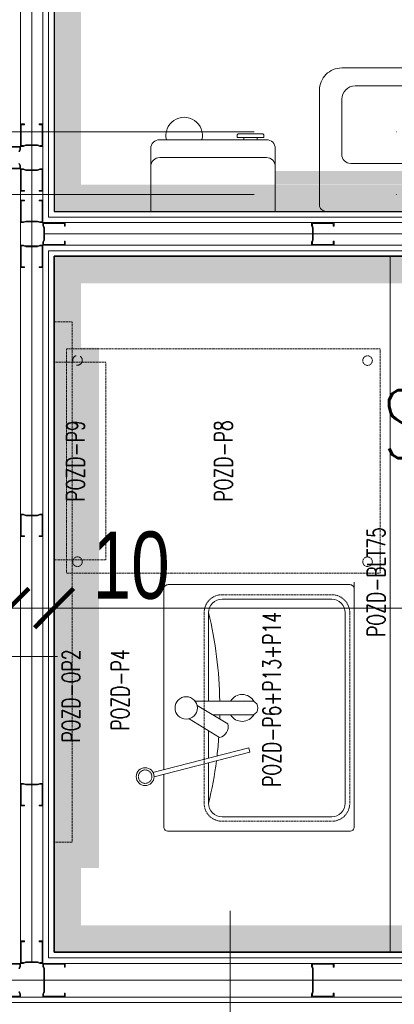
# Model space of a CAD drawing. Header units: millimetres. Extents: x -13532 to 2392, y -5241 to 5322.
# Tile 199 of 256: x -10729 to -10645, y 2017 to 2237. Entities that reach past the tile are written whole.
import ezdxf

# ---------------------------------------------------------------- set-up
doc = ezdxf.new("R2010")
doc.units = ezdxf.units.MM
for name, pattern in [('DASHED', [19.05, 12.7, -6.35]), ('DASHED2', [0.375, 0.25, -0.125]), ('DGN_STYLE_2', [30.2, 18.12, -12.08]), ('KRESKAKROPKA2', [12.7, 6.35, -3.175, 0, -3.175])]:
    doc.linetypes.add(name, pattern=pattern)
doc.layers.get('Defpoints').update_dxf_attribs({"true_color": 0xdae6d4})
for name, color, linetype, lineweight in [('- AGP-1_OPISY', 7, 'Continuous', 9), ('cz-gr', 122, 'Continuous', 30), ('cz-sr', 150, 'Continuous', 15), ('GK - ŚRODEK - AGP1', 32, 'Continuous', 5)]:
    doc.layers.add(name, color=color, linetype=linetype, lineweight=lineweight)
for name, color, linetype, lineweight, true_color in [('a___wymiary', 7, 'Continuous', 5, 0x666666), ('batting - AGP1', 7, 'Continuous', 5, 0xadadad), ('daszed - 60x120', 7, 'Continuous', 9, 0x2cb34e), ('daszed - BLACHA STALOWA', 7, 'Continuous', 15, 0xe9aee3), ('daszed - ściana z grafiką', 7, 'Continuous', 20, 0xc5a9ee), ('LUSTRO BEZ - AGP1', 7, 'Continuous', 5, 0x32a3ff), ('LUSTRO Z - AGP1', 7, 'Continuous', 5, 0xff8432), ('Meble - AGP1', 7, 'Continuous', 15, 0x999999), ('MEBLE PKN', 7, 'Continuous', 9, 0xa0a0a0), ('OPIS - AGP1', 7, 'Continuous', 0, 0x7f7f7f), ('OSI', 7, 'KRESKAKROPKA2', 5, 0x7f7f7f), ('profil - AGP1', 7, 'Continuous', 5, 0x3f3f3f), ('WYMIARY - AGP1', 7, 'Continuous', 5, 0x716d5a), ('Wyposazenie Wew - Urzadzenia Sanitarne', 7, 'Continuous', 9, 0xa0a0a0)]:
    doc.layers.add(name, color=color, linetype=linetype, lineweight=lineweight, true_color=true_color)
doc.styles.add('ARIAL NARROW', font='ARIALN.TTF', dxfattribs={"width": 0.9})
doc.styles.add('JACEK_07', font='simplex.shx', dxfattribs={"width": 0.7})
doc.styles.add('style1', font='simplex.shx', dxfattribs={"width": 0.6})
doc.linetypes.add('BATTING', pattern='A,0.0001,-0.1,[134,ltypeshp.shx,S=0.1,R=0,X=-0.1,Y=0],-0.2,[134,ltypeshp.shx,S=0.1,R=180,X=0.1,Y=0],-0.1', length=0.4001)
doc.dimstyles.new('wymiary agp1', dxfattribs={"dimtxt": 15, "dimasz": 5, "dimexe": 5, "dimexo": 5, "dimgap": 1.8, "dimtad": 1, "dimdec": 3, "dimrnd": 0.5, "dimdsep": 46, "dimtxsty": 'ARIAL NARROW', "dimblk": 'znacznik', "dimcen": 1.5, "dimse1": 1, "dimse2": 1, "dimclrd": 256, "dimclre": 256, "dimazin": 0, "dimtfac": 1, "dimtdec": 3, "dimtmove": 1, "dimatfit": 3, "dimldrblk": 'znacznik', "dimfxl": 1000, "dimfxlon": 1, "dimlwd": -1, "dimarcsym": 0})

# ---------------------------------------------------------------- blocks, each defined once
blk = doc.blocks.new('*U770')
at = {"layer": 'Meble - AGP1', "linetype": 'DASHED', "ltscale": 0.25}
blk.add_line((0, -67), (-2, -67), dxfattribs=at)
at = {"layer": 'Meble - AGP1'}
blk.add_lwpolyline([(-82.5, 0), (72.64, 0), (72.64, -75), (-82.5, -75)], close=True, dxfattribs=at)
at = {"layer": 'Meble - AGP1', "linetype": 'DASHED2', "ltscale": 0.1}
for points in [[(58, -4), (-58, -4), (-58, 0), (58, 0)], [(49, 0), (5, 0), (5, -11.53), (49, -11.53)]]:
    blk.add_lwpolyline(points, close=True, dxfattribs=at)
blk.add_lwpolyline([(52, -72.8), (2, -72.8), (2, -2.8), (52, -2.8), (52, -72.8)], dxfattribs=at)
at = {"layer": 'Meble - AGP1'}
for points in [[(-43.38, -22.33), (-37.91, -43.7), (-36.94, -43.45), (-42.41, -22.08)], [(-33.13, -34.5), (-39.23, -34.5)]]:
    blk.add_lwpolyline(points, dxfattribs=at)
for points in [[(-41.79, -24.5), (-1.56, -24.5, -0.414214), (-0.56, -25.5), (-0.56, -66, -0.414214), (-1.56, -67), (-54.56, -67, -0.414214), (-55.56, -66), (-55.56, -25.5, -0.414214), (-54.56, -24.5), (-42.82, -24.5)], [(-27.49, -31.93), (-31.63, -38.78, -0.428571), (-34.63, -36.96), (-30.48, -30.12)], [(-26.56, -31.5), (-26.56, -44.5, -0.666667), (-29.56, -44.5), (-29.56, -35.35)], [(-40.26, -34.5), (-49.31, -34.5, 0.414214), (-52.31, -37.5), (-52.31, -62, 0.414214), (-49.31, -65), (-6.81, -65, 0.414214), (-3.81, -62), (-3.81, -37.5)], [(-3.81, -37.5, 0.414214), (-6.81, -34.5), (-26.56, -34.5)]]:
    blk.add_lwpolyline(points, format="xyb", dxfattribs=at)
at = {"layer": 'Meble - AGP1', "linetype": 'DASHED2', "ltscale": 0.1}
blk.add_lwpolyline([(-2.81, -37.5, 0.414214), (-6.81, -33.5), (-49.31, -33.5, 0.414214), (-53.31, -37.5), (-53.31, -62, 0.414214), (-49.31, -66), (-6.81, -66, 0.414214), (-2.81, -62)], format="xyb", close=True, dxfattribs=at)
for centre, radius in [((4.55, -5.22), 1.07), ((-43.37, -20.33), 1.5), ((4.55, -69.98), 1.07), ((49.39, -69.98), 1.07)]:
    blk.add_circle(centre, radius, dxfattribs=at)
at = {"layer": 'Meble - AGP1', "linetype": 'DASHED', "ltscale": 0.15}
blk.add_circle((49.45, -5.22), 1.07, dxfattribs=at)
at = {"layer": 'Meble - AGP1'}
for centre, radius in [((-43.37, -20.33), 2), ((-28.06, -29.5), 2.5)]:
    blk.add_circle(centre, radius, dxfattribs=at)
for centre, radius, start, end in [((-28.06, 54.56), 91.56, 256.5803, 262.6211), ((-28.06, 54.56), 91.56, 270.9387, 283.4197), ((-28.06, 54.56), 91.56, 263.2931, 265.958), ((-28.06, 54.56), 91.56, 268.4486, 269.0602), ((-28.06, -42), 3, 120.0259, 241.3754), ((-28.06, -42), 3, 298.6246, 60)]:
    blk.add_arc(centre, radius, start, end, dxfattribs=at)
at = {"layer": 'Meble - AGP1', "char_height": 4, "style": 'JACEK_07'}
for s, insert, width, attachment_point in [('\\pxqr;POZD-OP2', (-15.02, -1.77), 41.1867, 3), ('\\pxqc;POZD-P9', (52, -2.8), 50, 3), ('\\pxqr;POZD-P4', (-15.02, -12.73), 41.1867, 3), ('POZD-P8', (27, -37.8), 50, 5), ('POZD-P6+P13+P14', (-6.67, -46.62), 41.1867, 3), ('\\pxqc;POZD-BLT75', (20, -69.91), 40, 3)]:
    blk.add_mtext(s, dxfattribs=dict(at, insert=insert, width=width, attachment_point=attachment_point))
blk = doc.blocks.new('ROCA Dama-N Compacto A327785..0')
at = {"layer": 'Meble - AGP1'}
for p, q in [((0, -2.29), (0, -8.71)), ((3.21, -5.5), (-3.21, -5.5)), ((-23, -10.7), (23, -10.7)), ((-25, -25), (-25, -12.7)), ((25, -12.7), (25, -25)), ((0, -22.84), (0, -13.17)), ((-4.83, -18.01), (4.83, -18.01)), ((22, -28), (-22, -28))]:
    blk.add_line(p, q, dxfattribs=at)
blk.add_lwpolyline([(-30, -1.5, -0.414214), (-28.5, 0), (28.5, 0, -0.414214), (30, -1.5), (30, -27, -0.414214), (25, -32), (-25, -32, -0.414214), (-30, -27), (-30, -1.5)], format="xyb", dxfattribs=at)
for centre, radius in [((0, -5.5), 1.75), ((0, -18.01), 3.65), ((0, -18.01), 2.25)]:
    blk.add_circle(centre, radius, dxfattribs=at)
for centre, radius, start, end in [((-23, -12.7), 2, 90, 180), ((23, -12.7), 2, 0, 90), ((-22, -25), 3, 180, 270), ((22, -25), 3, 270, 0)]:
    blk.add_arc(centre, radius, start, end, dxfattribs=at)
blk = doc.blocks.new('E88-TOP')
at = {"layer": 'Meble - AGP1'}
for p, q in [((0, 0), (278, 0)), ((0, 0), (0, -140)), ((278, 0), (278, -140)), ((20, -120), (258, -120)), ((258, -160), (20, -160))]:
    blk.add_line(p, q, dxfattribs=at)
for points in [[(222.6, -165), (192.6, -165), (192.6, -169, 0.414214), (196.6, -173, 0), (222.6, -173, 3.979577)], [(222.6, -165), (252.6, -165), (252.6, -169, -0.414214), (248.6, -173, 0), (222.6, -173, -3.979577)]]:
    blk.add_lwpolyline(points, format="xyb", dxfattribs=at)
blk.add_lwpolyline([(207.6, -165), (237.6, -165), (237.6, -160), (207.6, -160)], close=True, dxfattribs=at)
for centre, radius, start, end in [((20, -100), 20, 180, 270), ((258, -100), 20, 270, 0), ((20, -140), 20, 180, 270), ((258, -140), 20, 270, 0), ((74.5, -169.2), 40.8, 166.9264, 13.0736)]:
    blk.add_arc(centre, radius, start, end, dxfattribs=at)
blk = doc.blocks.new('znacznik')
at = {"layer": 'a___wymiary'}
for p, q in [((0, 1.394), (0, -1.394)), ((1.394, 0), (-1.394, 0))]:
    blk.add_line(p, q, dxfattribs=at)
at = {"layer": 'a___wymiary', "const_width": 0.2}
blk.add_lwpolyline([(0.876, 0.876), (-0.876, -0.876)], dxfattribs=at)
blk = doc.blocks.new('*D542')
at = {"layer": 'Defpoints', "color": 0}
for p in [(-10944.62, 2164.59), (-10731.01, 2166.52), (-10731.01, 2105.68)]:
    blk.add_point(p, dxfattribs=at)
at = {"layer": 'WYMIARY - AGP1'}
blk.add_line((-10939.62, 2105.68), (-10736.01, 2105.68), dxfattribs=at)
at = {"layer": 'WYMIARY - AGP1', "xscale": 5, "yscale": 5, "zscale": 5, "rotation": 180}
blk.add_blockref('znacznik', (-10944.62, 2105.68), dxfattribs=at)
at = {"layer": 'WYMIARY - AGP1', "xscale": 5, "yscale": 5, "zscale": 5}
blk.add_blockref('znacznik', (-10731.01, 2105.68), dxfattribs=at)
at = {"layer": 'WYMIARY - AGP1', "color": 18, "true_color": 0x000000, "insert": (-10837.82, 2115.14), "char_height": 15, "attachment_point": 5, "style": 'ARIAL NARROW'}
blk.add_mtext('213.5', dxfattribs=at)
blk = doc.blocks.new('*D543')
at = {"layer": 'Defpoints', "color": 0}
for p in [(-10721.01, 2105.68), (-10731.01, 2041.64), (-10721.01, 2042.38)]:
    blk.add_point(p, dxfattribs=at)
at = {"layer": 'WYMIARY - AGP1'}
for p, q in [((-10736.01, 2105.68), (-10741.01, 2105.68)), ((-10731.01, 2105.68), (-10721.01, 2105.68)), ((-10721.01, 2105.68), (-10694.62, 2105.68)), ((-10716.01, 2105.68), (-10711.01, 2105.68))]:
    blk.add_line(p, q, dxfattribs=at)
at = {"layer": 'WYMIARY - AGP1', "xscale": 5, "yscale": 5, "zscale": 5}
blk.add_blockref('znacznik', (-10731.01, 2105.68), dxfattribs=at)
at = {"layer": 'WYMIARY - AGP1', "xscale": 5, "yscale": 5, "zscale": 5, "rotation": 180}
blk.add_blockref('znacznik', (-10721.01, 2105.68), dxfattribs=at)
at = {"layer": 'WYMIARY - AGP1', "color": 18, "true_color": 0x000000, "insert": (-10703.81, 2115.14), "char_height": 15, "attachment_point": 5, "style": 'ARIAL NARROW'}
blk.add_mtext('10', dxfattribs=at)
blk = doc.blocks.new('*D544')
at = {"layer": 'Defpoints', "color": 0}
for p in [(-10503.51, 2105.68), (-10503.51, 2050.79), (-10721.01, 2040.68)]:
    blk.add_point(p, dxfattribs=at)
at = {"layer": 'WYMIARY - AGP1'}
blk.add_line((-10716.01, 2105.68), (-10508.51, 2105.68), dxfattribs=at)
at = {"layer": 'WYMIARY - AGP1', "xscale": 5, "yscale": 5, "zscale": 5, "rotation": 180}
blk.add_blockref('znacznik', (-10721.01, 2105.68), dxfattribs=at)
at = {"layer": 'WYMIARY - AGP1', "xscale": 5, "yscale": 5, "zscale": 5}
blk.add_blockref('znacznik', (-10503.51, 2105.68), dxfattribs=at)
at = {"layer": 'WYMIARY - AGP1', "color": 18, "true_color": 0x000000, "insert": (-10612.26, 2115.14), "char_height": 15, "attachment_point": 5, "style": 'ARIAL NARROW'}
blk.add_mtext('217.5', dxfattribs=at)
blk = doc.blocks.new('osi')
at = {"layer": 'OSI', "ltscale": 10}
for p, q in [((-11756.72, 2211.85), (-9340.14, 2211.85)), ((-11756.72, 2197.85), (-9340.14, 2197.85))]:
    blk.add_line(p, q, dxfattribs=at)

msp = doc.modelspace()

# ---------------------------------------------------------------- linework, layer by layer
at = {"layer": 'batting - AGP1', "linetype": 'BATTING', "ltscale": 5}
for points in [[(-10726.01, 2621.8542), (-10726.0094, 2026.8328)], [(-10723.1425, 2189.1043), (-10498.5092, 2189.1043), (-10498.5091, 2181.6044)]]:
    msp.add_lwpolyline(points, dxfattribs=at)
at = {"layer": 'batting - AGP1', "linetype": 'BATTING', "ltscale": 8}
msp.add_lwpolyline([(-10491.3756, 2022.7417), (-11398.2382, 2022.7289)], dxfattribs=at)
at = {"layer": 'cz-gr'}
for p, q in [((-10721.0092, 2361.1044), (-10721.0092, 2194.1044)), ((-10721.0092, 2194.1044), (-10558.5092, 2194.1044)), ((-10503.5091, 2184.1044), (-10721.0092, 2184.1044)), ((-10721.0092, 2184.1044), (-10721.0092, 2028.9661)), ((-10721.0092, 2028.9661), (-10503.5091, 2028.9661))]:
    msp.add_line(p, q, dxfattribs=at)
msp.add_lwpolyline([(-10503.5091, 2028.9661), (-10721.0092, 2028.9661), (-10721.0092, 2184.1044), (-10503.5091, 2184.1044)], dxfattribs=at)
at = {"layer": 'daszed - 60x120', "linetype": 'DGN_STYLE_2', "const_width": 6}
msp.add_lwpolyline([(-10721.0092, 2197.1044), (-10561.5092, 2197.1044), (-10561.5092, 2229.6045)], dxfattribs=at)
at = {"layer": 'daszed - BLACHA STALOWA', "linetype": 'DGN_STYLE_2'}
msp.add_lwpolyline([(-10503.5091, 2031.9661, 6, 6, 0), (-10718.0092, 2031.9661, 6, 6, 0), (-10718.0092, 2181.1044, 6, 6, 0), (-10505.5091, 2181.1044, 0, 0, 0)], format="xyseb", dxfattribs=at)
at = {"layer": 'daszed - ściana z grafiką', "linetype": 'DGN_STYLE_2', "const_width": 6}
msp.add_lwpolyline([(-10718.0092, 2196.1044), (-10718.0092, 2361.1044)], dxfattribs=at)
at = {"layer": 'GK - ŚRODEK - AGP1'}
for p, q in [((-10728.5091, 2208.6045), (-10728.5091, 2425.3545)), ((-10723.5088, 2363.6041), (-10723.5092, 2191.6044)), ((-10722.2592, 2362.3544), (-10722.2592, 2192.8544)), ((-10728.5091, 2026.4661), (-10728.5091, 2203.6045)), ((-10723.5092, 2191.6044), (-10556.0092, 2191.6044)), ((-10722.2592, 2192.8544), (-10557.2592, 2192.8544)), ((-10501.0091, 2186.6044), (-10723.5092, 2186.6044)), ((-10723.5092, 2186.6044), (-10723.5092, 2026.4661)), ((-10502.2591, 2185.3544), (-10722.2592, 2185.3544)), ((-10722.2592, 2185.3544), (-10722.2592, 2027.7161)), ((-10723.5092, 2026.4661), (-10501.0091, 2026.4661)), ((-10722.2592, 2027.7161), (-10502.2591, 2027.7161)), ((-10491.0089, 2018.9661), (-11398.605, 2018.9789)), ((-10491.0091, 2017.7161), (-11398.6049, 2017.7161))]:
    msp.add_line(p, q, dxfattribs=at)
at = {"layer": 'LUSTRO BEZ - AGP1', "linetype": 'DGN_STYLE_2', "const_width": 4}
msp.add_lwpolyline([(-10713.0184, 2163.7232), (-10713.0184, 2047.7232)], dxfattribs=at)
at = {"layer": 'LUSTRO Z - AGP1', "linetype": 'DGN_STYLE_2', "const_width": 3}
msp.add_lwpolyline([(-10591.7828, 2201.6389), (-10671.7828, 2201.6389)], dxfattribs=at)
at = {"layer": 'OPIS - AGP1'}
for points in [[(-10784.68, 2094.9026), (-10720.2527, 2094.9026)], [(-10681.6727, 1964.2781), (-10681.6727, 2038.1842)]]:
    msp.add_lwpolyline(points, dxfattribs=at)
at = {"layer": 'profil - AGP1', "ltscale": 5}
for points in [[(-10723.5089, 2213.6045), (-10723.5088, 2208.6045), (-10724.1755, 2208.6045), (-10724.7088, 2208.8045), (-10727.309, 2208.8045), (-10727.8423, 2208.6045), (-10728.509, 2208.6045), (-10728.509, 2213.6045), (-10727.6877, 2213.6045), (-10727.6387, 2213.5563), (-10727.6387, 2213.486), (-10727.6877, 2213.4378), (-10728.3423, 2213.4378), (-10728.3423, 2208.7712), (-10727.8726, 2208.7712), (-10727.3392, 2208.9712), (-10724.6786, 2208.9712), (-10724.1453, 2208.7712), (-10723.6755, 2208.7712), (-10723.6755, 2213.4378), (-10724.2589, 2213.4378), (-10724.3168, 2213.4841), (-10724.3168, 2213.5582), (-10724.2589, 2213.6045), (-10723.5089, 2213.6045)], [(-10728.7093, 2207.4045), (-10728.5092, 2207.9378), (-10728.5092, 2208.6045), (-10733.5092, 2208.6047)], [(-10733.3425, 2208.438), (-10728.6759, 2208.4378), (-10728.6759, 2207.968), (-10728.8759, 2207.4347)], [(-10733.5094, 2203.6045), (-10728.5094, 2203.6043), (-10728.5094, 2204.271), (-10728.7094, 2204.8043)], [(-10728.876, 2204.7741), (-10728.6761, 2204.2408), (-10728.6761, 2203.771), (-10733.3427, 2203.7712)], [(-10723.5089, 2198.6043), (-10723.5088, 2203.6043), (-10724.1755, 2203.6043), (-10724.7088, 2203.4043), (-10727.309, 2203.4043), (-10727.8423, 2203.6043), (-10728.509, 2203.6043), (-10728.509, 2198.6043), (-10727.6877, 2198.6043), (-10727.6387, 2198.6525), (-10727.6387, 2198.7227), (-10727.6877, 2198.771), (-10728.3423, 2198.771), (-10728.3423, 2203.4376), (-10727.8726, 2203.4376), (-10727.3392, 2203.2376), (-10724.6786, 2203.2376), (-10724.1453, 2203.4376), (-10723.6755, 2203.4376), (-10723.6755, 2198.771), (-10724.2589, 2198.771), (-10724.3168, 2198.7247), (-10724.3168, 2198.6505), (-10724.2589, 2198.6043), (-10723.5089, 2198.6043)], [(-10723.5092, 2196.6044), (-10723.5092, 2191.6044), (-10724.1758, 2191.6044), (-10724.7092, 2191.8044), (-10727.3093, 2191.8044), (-10727.8426, 2191.6044), (-10728.5093, 2191.6044), (-10728.5093, 2196.6044), (-10727.688, 2196.6044), (-10727.639, 2196.5562), (-10727.639, 2196.486), (-10727.688, 2196.4377), (-10728.3426, 2196.4377), (-10728.3426, 2191.7711), (-10727.8729, 2191.7711), (-10727.3395, 2191.9711), (-10724.6789, 2191.9711), (-10724.1456, 2191.7711), (-10723.6758, 2191.7711), (-10723.6758, 2196.4378), (-10724.2592, 2196.4378), (-10724.3171, 2196.484), (-10724.3171, 2196.5582), (-10724.2592, 2196.6044), (-10723.5092, 2196.6044)], [(-10718.5092, 2191.6044), (-10723.5092, 2191.6044), (-10723.5092, 2190.9378), (-10723.3092, 2190.4044), (-10723.3092, 2187.8043), (-10723.5092, 2187.2709), (-10723.5092, 2186.6043), (-10718.5092, 2186.6043), (-10718.5092, 2187.4256), (-10718.5574, 2187.4745), (-10718.6276, 2187.4745), (-10718.6758, 2187.4256), (-10718.6758, 2186.7709), (-10723.3425, 2186.7709), (-10723.3425, 2187.2407), (-10723.1425, 2187.774), (-10723.1425, 2190.4346), (-10723.3425, 2190.968), (-10723.3425, 2191.4378), (-10718.6758, 2191.4377), (-10718.6758, 2190.8544), (-10718.6296, 2190.7964), (-10718.5554, 2190.7964), (-10718.5092, 2190.8544), (-10718.5092, 2191.6044)], [(-10658.5092, 2191.6044), (-10663.5092, 2191.6044), (-10663.5092, 2190.9378), (-10663.3092, 2190.4044), (-10663.3092, 2187.8043), (-10663.5092, 2187.2709), (-10663.5092, 2186.6043), (-10658.5092, 2186.6043), (-10658.5092, 2187.4256), (-10658.5574, 2187.4745), (-10658.6276, 2187.4745), (-10658.6758, 2187.4256), (-10658.6758, 2186.7709), (-10663.3425, 2186.7709), (-10663.3425, 2187.2407), (-10663.1425, 2187.774), (-10663.1425, 2190.4346), (-10663.3425, 2190.968), (-10663.3425, 2191.4378), (-10658.6758, 2191.4377), (-10658.6758, 2190.8544), (-10658.6296, 2190.7964), (-10658.5554, 2190.7964), (-10658.5092, 2190.8544), (-10658.5092, 2191.6044)], [(-10723.5092, 2181.6043), (-10723.5092, 2186.6043), (-10724.1758, 2186.6043), (-10724.7092, 2186.4043), (-10727.3093, 2186.4043), (-10727.8426, 2186.6043), (-10728.5093, 2186.6043), (-10728.5093, 2181.6043), (-10727.688, 2181.6043), (-10727.639, 2181.6525), (-10727.639, 2181.7227), (-10727.688, 2181.7709), (-10728.3426, 2181.7709), (-10728.3426, 2186.4376), (-10727.8729, 2186.4376), (-10727.3395, 2186.2376), (-10724.6789, 2186.2376), (-10724.1456, 2186.4376), (-10723.6758, 2186.4376), (-10723.6758, 2181.7709), (-10724.2592, 2181.7709), (-10724.3171, 2181.7247), (-10724.3171, 2181.6505), (-10724.2592, 2181.6043), (-10723.5092, 2181.6043)], [(-10723.5092, 2121.6043), (-10723.5092, 2126.6043), (-10724.1758, 2126.6043), (-10724.7092, 2126.4043), (-10727.3093, 2126.4043), (-10727.8426, 2126.6043), (-10728.5093, 2126.6043), (-10728.5093, 2121.6043), (-10727.688, 2121.6043), (-10727.639, 2121.6525), (-10727.639, 2121.7227), (-10727.688, 2121.7709), (-10728.3426, 2121.7709), (-10728.3426, 2126.4376), (-10727.8729, 2126.4376), (-10727.3395, 2126.2376), (-10724.6789, 2126.2376), (-10724.1456, 2126.4376), (-10723.6758, 2126.4376), (-10723.6758, 2121.7709), (-10724.2592, 2121.7709), (-10724.3171, 2121.7247), (-10724.3171, 2121.6505), (-10724.2592, 2121.6043), (-10723.5092, 2121.6043)], [(-10723.5092, 2061.6043), (-10723.5092, 2066.6043), (-10724.1758, 2066.6043), (-10724.7092, 2066.4043), (-10727.3093, 2066.4043), (-10727.8426, 2066.6043), (-10728.5093, 2066.6043), (-10728.5093, 2061.6043), (-10727.688, 2061.6043), (-10727.639, 2061.6525), (-10727.639, 2061.7227), (-10727.688, 2061.7709), (-10728.3426, 2061.7709), (-10728.3426, 2066.4376), (-10727.8729, 2066.4376), (-10727.3395, 2066.2376), (-10724.6789, 2066.2376), (-10724.1456, 2066.4376), (-10723.6758, 2066.4376), (-10723.6758, 2061.7709), (-10724.2592, 2061.7709), (-10724.3171, 2061.7247), (-10724.3171, 2061.6505), (-10724.2592, 2061.6043), (-10723.5092, 2061.6043)], [(-10723.509, 2031.4661), (-10723.509, 2026.4661), (-10724.1756, 2026.4661), (-10724.709, 2026.6661), (-10727.3091, 2026.6661), (-10727.8425, 2026.4661), (-10728.5091, 2026.4661), (-10728.5091, 2031.4661), (-10727.6878, 2031.4661), (-10727.6389, 2031.4179), (-10727.6389, 2031.3477), (-10727.6878, 2031.2995), (-10728.3425, 2031.2995), (-10728.3425, 2026.6328), (-10727.8727, 2026.6328), (-10727.3394, 2026.8328), (-10724.6788, 2026.8328), (-10724.1454, 2026.6328), (-10723.6756, 2026.6328), (-10723.6757, 2031.2995), (-10724.259, 2031.2995), (-10724.317, 2031.3457), (-10724.317, 2031.4199), (-10724.259, 2031.4661), (-10723.509, 2031.4661)], [(-10733.5091, 2026.4661), (-10728.5091, 2026.4661), (-10728.5091, 2025.7995), (-10728.7091, 2025.2661)], [(-10728.8758, 2025.2963), (-10728.6758, 2025.8297), (-10728.6758, 2026.2995), (-10733.3425, 2026.2994)], [(-10728.709, 2020.1661), (-10728.509, 2019.6328), (-10728.509, 2018.9661), (-10733.509, 2018.9661)], [(-10733.3424, 2019.1327), (-10728.6757, 2019.1328), (-10728.6757, 2019.6026), (-10728.8757, 2020.1359)]]:
    msp.add_lwpolyline(points, dxfattribs=at)
for points in [[(-10723.3091, 2020.1661), (-10723.5091, 2019.6328), (-10723.5091, 2018.9661), (-10718.5091, 2018.9661), (-10718.5091, 2019.7161), (-10718.5091, 2019.7863), (-10718.5573, 2019.8363), (-10718.6275, 2019.8363), (-10718.6757, 2019.7863), (-10718.6757, 2019.7161), (-10718.6758, 2019.1327), (-10723.3424, 2019.1328), (-10723.3424, 2019.6026), (-10723.1424, 2020.1359), (-10723.1423, 2025.2963), (-10723.3423, 2025.8297), (-10723.3423, 2026.2995), (-10718.6756, 2026.2994), (-10718.6757, 2025.7161), (-10718.6294, 2025.6581), (-10718.5552, 2025.6581), (-10718.509, 2025.7161), (-10718.509, 2026.4661), (-10723.509, 2026.4661), (-10723.509, 2025.7995), (-10723.309, 2025.2661)], [(-10663.3091, 2020.1661), (-10663.5091, 2019.6328), (-10663.5091, 2018.9661), (-10658.5091, 2018.9661), (-10658.5091, 2019.7161), (-10658.5091, 2019.7863), (-10658.5573, 2019.8363), (-10658.6275, 2019.8363), (-10658.6757, 2019.7863), (-10658.6757, 2019.7161), (-10658.6758, 2019.1327), (-10663.3424, 2019.1328), (-10663.3424, 2019.6026), (-10663.1424, 2020.1359), (-10663.1423, 2025.2963), (-10663.3423, 2025.8297), (-10663.3423, 2026.2995), (-10658.6756, 2026.2994), (-10658.6757, 2025.7161), (-10658.6294, 2025.6581), (-10658.5552, 2025.6581), (-10658.509, 2025.7161), (-10658.509, 2026.4661), (-10663.509, 2026.4661), (-10663.509, 2025.7995), (-10663.309, 2025.2661)]]:
    msp.add_lwpolyline(points, close=True, dxfattribs=at)

# ---------------------------------------------------------------- block references
at = {"layer": 'cz-sr'}
msp.add_blockref('osi', (0.0999, 0), dxfattribs=at)
at = {"layer": 'MEBLE PKN', "rotation": 90}
msp.add_blockref('*U770', (-10721.0092, 2111.4661), dxfattribs=at)
at = {"layer": 'Wyposazenie Wew - Urzadzenia Sanitarne', "xscale": -1, "rotation": 180}
msp.add_blockref('ROCA Dama-N Compacto A327785..0', (-10631.7831, 2194.1044), dxfattribs=at)
at = {"layer": 'Wyposazenie Wew - Urzadzenia Sanitarne', "xscale": -0.09999999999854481, "yscale": 0.09999999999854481, "zscale": 0.09999999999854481, "rotation": 180}
msp.add_blockref('E88-TOP', (-10699.4188, 2194.1044), dxfattribs=at)

# ---------------------------------------------------------------- texts
at = {"layer": '- AGP-1_OPISY', "insert": (-10622.5036, 2139.1225), "char_height": 15.12, "attachment_point": 9, "style": 'style1'}
msp.add_mtext('\\pxqc;SW1', dxfattribs=at)

# ---------------------------------------------------------------- dimensions: what is measured, and where the dimension line sits
at = {"layer": 'WYMIARY - AGP1'}
for base, p1, p2, picture, middle in [((-10731.0091, 2105.6786), (-10944.6217, 2164.5903), (-10731.0091, 2166.5247), '*D542', (-10837.8154, 2115.1371)), ((-10503.5091, 2105.6786), (-10721.0092, 2040.6756), (-10503.5091, 2050.7882), '*D544', (-10612.2591, 2115.1371))]:
    dim = msp.add_linear_dim(base=base, p1=p1, p2=p2, dimstyle='wymiary agp1', override={"dimclrd": 256, "dimclre": 256}, dxfattribs=at)
    dim.commit()
    dim.dimension.update_dxf_attribs({"geometry": picture, "text_midpoint": middle})
dim = msp.add_linear_dim(base=(-10721.0092, 2105.6786), p1=(-10731.0091, 2041.6449), p2=(-10721.0092, 2042.3817), dimstyle='wymiary agp1', override={"dimclrd": 256, "dimclre": 256}, dxfattribs=at)
dim.commit()
dim.dimension.update_dxf_attribs({"geometry": '*D543', "text_midpoint": (-10703.8056, 2105.6786), "dimtype": 160})

doc.saveas('drawing.dxf')
